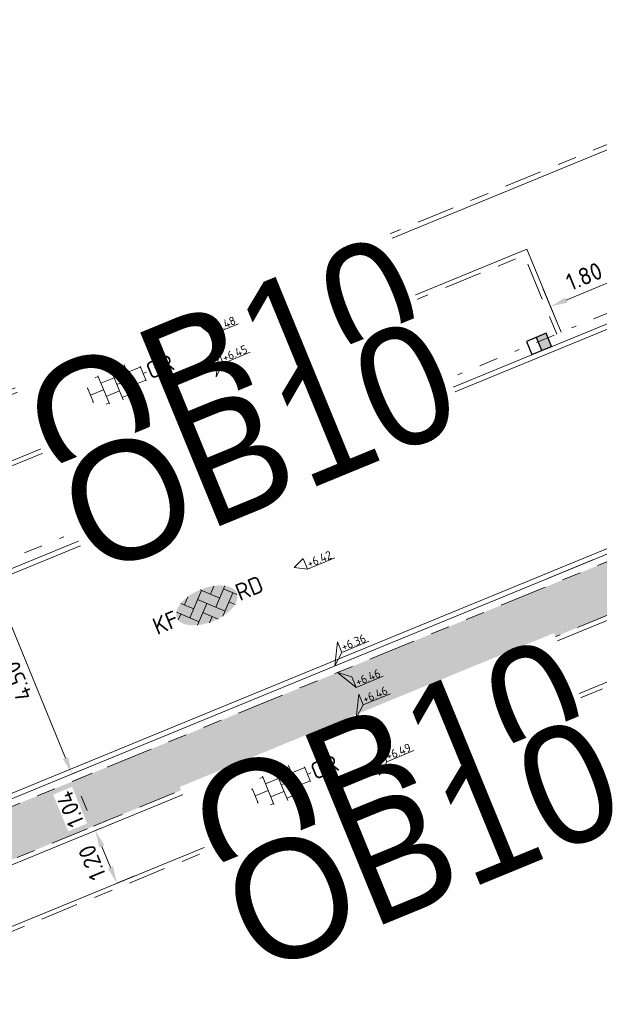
# Model space of a CAD drawing. Header units: metres. Extents: x 155090 to 155676, y 461362 to 461889.
# Tile 18 of 99: x 155127 to 155139, y 461651 to 461671. Entities that reach past the tile are written whole.
import ezdxf
from ezdxf.enums import TextEntityAlignment as Align

# ---------------------------------------------------------------- set-up
doc = ezdxf.new("R2018")
doc.units = ezdxf.units.M
for name, pattern in [('VH-GELEIDEBAND', [6, 2, -2, 0, -2]), ('VH-OPSLUITBAND-SO', [10, 4, -2, 2, -2]), ('VH-TROTTOIRBAND_130-150', [15, 5, -2, 2, -2, 2, -2])]:
    doc.linetypes.add(name, pattern=pattern)
doc.layers.get('0').update_dxf_attribs({"lineweight": 18})
doc.layers.get('Defpoints').update_dxf_attribs({"lineweight": 18})
for name, color, linetype, lineweight in [('B-WE-VH-VERHARDING_HALFVERHARDING_GRASBETONSTEEN-S-200', 130, 'Continuous', 18), ('N-WE-VH-KANTOPSLUITING-T18', 10, 'Continuous', 18), ('N-WE-VH-KANTOPSLUITING_GELEIDEBAND_50 200-G', 20, 'VH-GELEIDEBAND', 18), ('N-WE-VH-KANTOPSLUITING_OPSLUITBAND_100X200-G', 150, 'VH-OPSLUITBAND-SO', 18), ('N-WE-VH-KANTOPSLUITING_TROTTOIRBAND_130 150X250-G', 210, 'VH-TROTTOIRBAND_130-150', 18), ('N-WE-VH-KANTOPSLUITING_VOORKANT_BAND-G', 50, 'Continuous', 18), ('N-WE-VH-KANTVERHARDING_STREKLAAG-G', 60, 'Continuous', 18), ('N-WE-VH-VERHARDING_SBS-KF-KLEUR-KV-S', 7, 'Continuous', 18), ('N-WE-VH-VERHARDING_TEGEL-KLEUR-DUN-S', 7, 'Continuous', 18), ('X-XX-AL-HOOGTELABEL-S', 7, 'Continuous', 18), ('X-XX-AL-M', 7, 'Continuous', 18)]:
    doc.layers.add(name, color=color, linetype=linetype, lineweight=lineweight)
doc.layers.add('N-WE-GR-Groen-A-200', color=7, linetype='Continuous', lineweight=18, true_color=0x52a500)
doc.layers.add('N-WE-RI-HWA_KOLK-S-200', color=150, linetype='Continuous', lineweight=25, true_color=0x007fff)
doc.styles.add('NLCS-ISO', font='NLCS-ISO.ttf')
doc.styles.add('NLCS-ISO-M200-T18', font='NLCS-ISO.ttf', dxfattribs={"height": 0.36})
doc.dimstyles.new('NLCS-M200-T18-PIJL_L2_H1', dxfattribs={"dimscale": 0.2, "dimtxt": 2.5, "dimasz": 1.8, "dimexe": 2, "dimexo": 2, "dimgap": 0.7, "dimtad": 1, "dimzin": 0, "dimdsep": 46, "dimtxsty": 'NLCS-ISO-M200-T18', "dimcen": 0, "dimdle": 2, "dimclrd": 256, "dimclre": 256, "dimclrt": 10, "dimadec": 1, "dimazin": 0, "dimtfac": 1, "dimtdec": 3, "dimtofl": 0, "dimtmove": 0, "dimatfit": 3, "dimfxl": 2, "dimfxlon": 1, "dimtfillclr": 256, "dimtolj": 1, "dimtzin": 0, "dimlwd": -1, "dimlwe": -1, "dimarcsym": 0})
doc.dimstyles.new('NLCS-M200-T18-PIJL_L2_H2', dxfattribs={"dimscale": 0.2, "dimtxt": 0.36, "dimasz": 1.8, "dimexe": 2, "dimexo": 2, "dimgap": 0.7, "dimtad": 1, "dimzin": 0, "dimdsep": 46, "dimtxsty": 'NLCS-ISO-M200-T18', "dimcen": 0, "dimdle": 2, "dimclrd": 256, "dimclre": 256, "dimclrt": 10, "dimazin": 0, "dimtfac": 1, "dimtofl": 0, "dimtmove": 0, "dimatfit": 3, "dimfxl": 2, "dimfxlon": 1, "dimtfill": 1, "dimtfillclr": 256, "dimtolj": 1, "dimtzin": 0, "dimlwd": -1, "dimlwe": -1, "dimarcsym": 0})

# ---------------------------------------------------------------- blocks, each defined once
blk = doc.blocks.new('*U32')
h = blk.add_hatch(color=254)
h.dxf.hatch_style = 1
edge = h.paths.add_edge_path()
edge.add_ellipse((-0.07, -0.2), major_axis=(-3.43, 0), ratio=0.525143, start_angle=0, end_angle=360)
at = {"lineweight": 9}
for p, q in [((-2.23, -0.74), (0, 1.48)), ((-2.23, 0.74), (-1.57, 1.4)), ((-0.1, 1.58), (1.48, 0)), ((0.74, 0.74), (1.4, 1.4)), ((-3.44, -0.47), (-2.97, 0)), ((-3.31, 0.34), (-1.48, -1.48)), ((-2.52, 1.03), (-1.48, 0)), ((-1.77, -1.77), (0, 0)), ((-0.74, 0.74), (1.48, -1.48)), ((0.74, -0.74), (2.46, 0.98)), ((1.06, -1.91), (2.97, 0)), ((2.23, 0.74), (3.31, -0.34)), ((-0.74, -0.74), (0.5, -1.99)), ((2.23, -0.74), (2.72, -1.24)), ((-0.52, -2), (0, -1.48))]:
    blk.add_line(p, q, dxfattribs=at)
at = {"style": 'NLCS-ISO'}
blk.add_attdef('FORMAAT', text='', height=1.8, dxfattribs=at).set_placement((-3.47, -0.22), align=Align.MIDDLE_RIGHT)
blk.add_attdef('KLEUR', text='', height=1.8, dxfattribs=at).set_placement((3.32, -0.22), align=Align.MIDDLE_LEFT)
blk = doc.blocks.new('*U46')
at = {"lineweight": 9}
for p, q in [((-1.84, 1.5), (-1.5, 1.5)), ((-1.5, -1.6), (-1.5, 1.6)), ((0, -1.78), (0, 1.78)), ((0, 1.5), (1.5, 1.5)), ((1.5, -1.6), (1.5, 1.6)), ((-3.08, 0.75), (-3, 0.75)), ((-3, -0.83), (-3, 0.83)), ((-3, 0), (-1.5, 0)), ((-1.5, 0.75), (0, 0.75)), ((0, 0), (1.5, 0)), ((1.5, 0.75), (3, 0.75)), ((3, -0.83), (3, 0.83)), ((3, 0), (3.39, 0)), ((-3.08, -0.75), (-3, -0.75)), ((-1.5, -0.75), (0, -0.75)), ((1.5, -0.75), (3, -0.75)), ((-1.84, -1.5), (-1.5, -1.5)), ((0, -1.5), (1.5, -1.5))]:
    blk.add_line(p, q, dxfattribs=at)
at = {"style": 'NLCS-ISO'}
blk.add_attdef('FORMAAT', text='', height=1.8, dxfattribs=at).set_placement((-3.18, 0), align=Align.MIDDLE_RIGHT)
blk.add_attdef('KLEUR', text='', height=1.8, dxfattribs=at).set_placement((3.49, 0), align=Align.MIDDLE_LEFT)
blk = doc.blocks.new('*U51')
at = {"lineweight": 30, "flags": 106}
blk.add_attdef('OB', text='', height=0.36, dxfattribs=at).set_placement((0, 0.1), align=Align.BOTTOM_CENTER)
blk = doc.blocks.new('*U334')
at = {"lineweight": 18}
for p, q in [((2.46, -2.01), (0, 0)), ((0, 0), (2.46, -4.41)), ((2.46, -4.41), (2.46, -2.01)), ((8.66, -4.41), (2.46, -4.41))]:
    blk.add_line(p, q, dxfattribs=at)
at = {"lineweight": 18, "style": 'NLCS-ISO'}
blk.add_attdef('...', text='', height=1.8, dxfattribs=at).set_placement((5.56, -4.83), align=Align.BOTTOM_CENTER)
blk = doc.blocks.new('*U342')
at = {"lineweight": 18}
for p, q in [((2.46, 0.99), (0, 0)), ((0, 0), (2.46, -1.41)), ((2.46, -1.41), (2.46, 0.99)), ((8.66, -1.41), (2.46, -1.41))]:
    blk.add_line(p, q, dxfattribs=at)
at = {"lineweight": 18, "style": 'NLCS-ISO'}
blk.add_attdef('...', text='', height=1.8, dxfattribs=at).set_placement((5.56, -1.83), align=Align.BOTTOM_CENTER)
blk = doc.blocks.new('*U15')
at = {"lineweight": 18}
for p, q in [((2.46, 4.47), (0, 0)), ((2.46, 2.07), (2.46, 4.47)), ((0, 0), (2.46, 2.07)), ((8.66, 2.07), (2.46, 2.07))]:
    blk.add_line(p, q, dxfattribs=at)
at = {"lineweight": 18, "style": 'NLCS-ISO'}
blk.add_attdef('...', text='', height=1.8, dxfattribs=at).set_placement((5.56, 1.65), align=Align.BOTTOM_CENTER)
blk = doc.blocks.new('SVH-GRASBETONSTEEN_02_KL-SO')
for p, q in [((-2.19, 1.29), (-2.16, 1.32)), ((-1.84, 0.93), (-2.19, 1.29)), ((-1.84, 0.93), (-1.48, 1.29)), ((-1.48, 1.29), (-1.69, 1.5)), ((-0.77, 1.29), (-0.41, 1.65)), ((-0.41, 0.93), (-0.77, 1.29)), ((-0.06, 1.29), (-0.41, 1.65)), ((-0.41, 0.93), (-0.06, 1.29)), ((0.3, 1.65), (0.22, 1.72)), ((0.3, 1.65), (0.36, 1.71)), ((0.65, 1.29), (0.99, 1.63)), ((1.01, 0.93), (0.65, 1.29)), ((1.01, 0.93), (1.36, 1.29)), ((1.36, 1.29), (1.04, 1.62)), ((2.43, 0.93), (2.13, 1.24)), ((-2.9, -0.13), (-3.26, 0.22)), ((-2.9, 0.58), (-2.55, 0.93)), ((-2.55, 0.22), (-2.9, 0.58)), ((-2.19, 0.58), (-2.55, 0.93)), ((-2.55, 0.22), (-2.19, 0.58)), ((-2.19, -0.13), (-1.84, 0.22)), ((-1.48, -0.13), (-1.84, 0.22)), ((-1.48, 0.58), (-1.13, 0.93)), ((-1.13, 0.22), (-1.48, 0.58)), ((-0.77, 0.58), (-1.13, 0.93)), ((-1.13, 0.22), (-0.77, 0.58)), ((-0.77, -0.13), (-0.41, 0.22)), ((-0.06, -0.13), (-0.41, 0.22)), ((-0.06, 0.58), (0.3, 0.93)), ((0.3, 0.22), (-0.06, 0.58)), ((0.65, 0.58), (0.3, 0.93)), ((0.3, 0.22), (0.65, 0.58)), ((0.65, -0.13), (1.01, 0.22)), ((1.36, -0.13), (1.01, 0.22)), ((1.36, 0.58), (1.72, 0.93)), ((1.72, 0.22), (1.36, 0.58)), ((2.08, 0.58), (1.72, 0.93)), ((1.72, 0.22), (2.08, 0.58)), ((2.08, -0.13), (2.43, 0.22)), ((2.43, 0.93), (2.5, 1)), ((2.79, -0.13), (2.43, 0.22)), ((2.79, 0.58), (2.85, 0.65)), ((3.02, 0.35), (2.79, 0.58)), ((-3.18, -0.41), (-2.9, -0.13)), ((-2.87, -0.81), (-2.55, -0.49)), ((-2.19, -0.84), (-2.55, -0.49)), ((-2.47, -1.12), (-2.19, -0.84)), ((-1.84, -0.49), (-2.19, -0.13)), ((-1.84, -0.49), (-1.48, -0.13)), ((-1.48, -0.84), (-1.13, -0.49)), ((-1.13, -1.2), (-1.48, -0.84)), ((-0.77, -0.84), (-1.13, -0.49)), ((-1.13, -1.2), (-0.77, -0.84)), ((-0.41, -0.49), (-0.77, -0.13)), ((-0.41, -0.49), (-0.06, -0.13)), ((-0.06, -0.84), (0.3, -0.49)), ((0.3, -1.2), (-0.06, -0.84)), ((0.65, -0.84), (0.3, -0.49)), ((0.3, -1.2), (0.65, -0.84)), ((1.01, -0.49), (0.65, -0.13)), ((1.01, -0.49), (1.36, -0.13)), ((1.36, -0.84), (1.72, -0.49)), ((1.72, -1.2), (1.36, -0.84)), ((2.08, -0.84), (1.72, -0.49)), ((1.72, -1.2), (2.08, -0.84)), ((2.43, -0.49), (2.08, -0.13)), ((2.43, -0.49), (2.79, -0.13)), ((-1.99, -1.36), (-1.84, -1.2)), ((-1.53, -1.51), (-1.84, -1.2)), ((-0.77, -1.56), (-0.41, -1.2)), ((-0.66, -1.66), (-0.77, -1.56)), ((-0.06, -1.56), (-0.41, -1.2)), ((-0.19, -1.69), (-0.06, -1.56)), ((0.65, -1.56), (1.01, -1.2)), ((0.73, -1.63), (0.65, -1.56)), ((1.32, -1.51), (1.01, -1.2))]:
    blk.add_line(p, q)
at = {"style": 'NLCS-ISO'}
blk.add_attdef('FORMAAT', text='', height=1.8, dxfattribs=at).set_placement((-4.31, -0.13), align=Align.MIDDLE_RIGHT)
blk.add_attdef('KLEUR', text='', height=1.8, dxfattribs=at).set_placement((4.19, -0.13), align=Align.MIDDLE_LEFT)
at = {"style": 'NLCS-ISO', "flags": 1}
blk.add_attdef('FUNCTIE', text='', height=1.8, dxfattribs=at).set_placement((-0.06, -2.88), align=Align.TOP_CENTER)
blk = doc.blocks.new('*D336')
at = {"layer": 'Defpoints', "color": 0, "transparency": 16777216}
for p in [(155128.78, 461654.273), (155128.78, 461654.273), (155129.236, 461653.164)]:
    blk.add_point(p, dxfattribs=at)
at = {"layer": 'X-XX-AL-M', "transparency": 16777216}
for p, q in [((155128.78, 461654.273), (155129.15, 461654.425)), ((155129.099, 461653.497), (155128.917, 461653.94)), ((155129.236, 461653.164), (155129.606, 461653.316))]:
    blk.add_line(p, q, dxfattribs=at)
for points in [[(155128.862, 461653.918), (155128.973, 461653.963), (155128.78, 461654.273)], [(155129.044, 461653.474), (155129.155, 461653.52), (155129.236, 461653.164)]]:
    blk.add_solid(points, dxfattribs=at)
at = {"layer": 'X-XX-AL-M', "color": 10, "transparency": 16777216, "insert": (155128.712, 461653.597), "char_height": 0.36, "attachment_point": 5, "rotation": 112.3353, "style": 'NLCS-ISO-M200-T18', "bg_fill": 3, "box_fill_scale": 1.1, "bg_fill_color": 256, "bg_fill_true_color": 13158600, "bg_fill_transparency": 0}
blk.add_mtext('\\A1;1.20', dxfattribs=at)
blk = doc.blocks.new('*D337')
at = {"layer": 'X-XX-AL-M', "transparency": 16777216}
for p, q in [((155128.346, 461655.331), (155128.716, 461655.483)), ((155128.606, 461654.699), (155128.483, 461654.998)), ((155128.742, 461654.366), (155129.112, 461654.518))]:
    blk.add_line(p, q, dxfattribs=at)
for points in [[(155128.427, 461654.975), (155128.538, 461655.021), (155128.346, 461655.331)], [(155128.55, 461654.676), (155128.661, 461654.722), (155128.742, 461654.366)]]:
    blk.add_solid(points, dxfattribs=at)
at = {"layer": 'X-XX-AL-M', "color": 10, "transparency": 16777216, "insert": (155128.248, 461654.727), "char_height": 0.36, "attachment_point": 5, "rotation": 112.3353, "style": 'NLCS-ISO-M200-T18', "bg_fill": 3, "box_fill_scale": 1.1, "bg_fill_color": 256, "bg_fill_true_color": 13158600, "bg_fill_transparency": 0}
blk.add_mtext('\\A1;1.04', dxfattribs=at)
at = {"layer": 'Defpoints', "color": 0, "transparency": 16777216}
for p in [(155128.346, 461655.331), (155128.346, 461655.331), (155128.742, 461654.366)]:
    blk.add_point(p, dxfattribs=at)
blk = doc.blocks.new('*D338')
at = {"layer": 'Defpoints', "color": 0, "transparency": 16777216}
for p in [(155126.579, 461659.632), (155126.579, 461659.632), (155128.289, 461655.47)]:
    blk.add_point(p, dxfattribs=at)
at = {"layer": 'X-XX-AL-M', "transparency": 16777216}
for p, q in [((155126.579, 461659.632), (155126.949, 461659.784)), ((155128.152, 461655.803), (155126.715, 461659.299)), ((155128.289, 461655.47), (155128.659, 461655.622))]:
    blk.add_line(p, q, dxfattribs=at)
for points in [[(155126.66, 461659.276), (155126.771, 461659.322), (155126.579, 461659.632)], [(155128.096, 461655.78), (155128.207, 461655.826), (155128.289, 461655.47)]]:
    blk.add_solid(points, dxfattribs=at)
at = {"layer": 'X-XX-AL-M', "color": 10, "transparency": 16777216, "insert": (155127.138, 461657.429), "char_height": 0.36, "attachment_point": 5, "rotation": 112.3353, "style": 'NLCS-ISO-M200-T18', "bg_fill": 3, "box_fill_scale": 1.1, "bg_fill_color": 256, "bg_fill_true_color": 13158600, "bg_fill_transparency": 0}
blk.add_mtext('\\A1;4.50', dxfattribs=at)
blk = doc.blocks.new('*U341')
at = {"lineweight": 18}
for p, q in [((2.46, -2.01), (0, 0)), ((0, 0), (2.46, -4.41)), ((2.46, -4.41), (2.46, -2.01)), ((8.66, -4.41), (2.46, -4.41))]:
    blk.add_line(p, q, dxfattribs=at)
at = {"lineweight": 18, "style": 'NLCS-ISO'}
blk.add_attdef('...', text='', height=1.8, dxfattribs=at).set_placement((5.56, -4.83), align=Align.BOTTOM_CENTER)
blk = doc.blocks.new('*D350')
at = {"layer": 'Defpoints', "color": 0, "transparency": 16777216}
for p in [(155139.563, 461667.237), (155137.898, 461666.553), (155140.061, 461666.024)]:
    blk.add_point(p, dxfattribs=at)
at = {"layer": 'X-XX-AL-M', "transparency": 16777216}
for p, q in [((155139.909, 461666.394), (155140.213, 461665.654)), ((155138.729, 461665.476), (155139.728, 461665.887)), ((155138.244, 461665.71), (155138.548, 461664.97))]:
    blk.add_line(p, q, dxfattribs=at)
for points in [[(155139.705, 461665.942), (155139.751, 461665.831), (155140.061, 461666.024)], [(155138.707, 461665.532), (155138.752, 461665.421), (155138.396, 461665.34)]]:
    blk.add_solid(points, dxfattribs=at)
at = {"layer": 'X-XX-AL-M', "color": 10, "transparency": 16777216, "insert": (155139.107, 461665.978), "char_height": 0.36, "attachment_point": 5, "rotation": 22.3353, "style": 'NLCS-ISO-M200-T18', "bg_fill": 3, "box_fill_scale": 1.1, "bg_fill_color": 256, "bg_fill_true_color": 13158600, "bg_fill_transparency": 0}
blk.add_mtext('\\A1;1.80', dxfattribs=at)
blk = doc.blocks.new('SRI-KOLK_RWS-SO')
h = blk.add_hatch(color=256)
h.dxf.hatch_style = 1
h.paths.add_polyline_path([(0, 0), (1.125, 0), (1.125, 1.5), (0, 1.5)])
blk.add_line((0, 0), (0, 1.5))
blk.add_lwpolyline([(-1.125, 0), (1.125, 0), (1.125, 1.5), (-1.125, 1.5)], close=True)

msp = doc.modelspace()

# ---------------------------------------------------------------- hatches: boundary and pattern name
at = {"layer": 'N-WE-GR-Groen-A-200', "true_color": 0x7fff00, "transparency": 33554585}
h = msp.add_hatch(color=70, dxfattribs=at)
h.dxf.hatch_style = 1
h.paths.add_polyline_path([(155142.46, 461661.13), (155141.732, 461660.831), (155141.72, 461660.825), (155120.615, 461652.155), (155119.856, 461651.897), (155119.208, 461651.63), (155119.622, 461650.623), (155142.859, 461660.159)])

# ---------------------------------------------------------------- linework, layer by layer
at = {"layer": 'N-WE-VH-KANTOPSLUITING_GELEIDEBAND_50 200-G', "ltscale": 0.2, "flags": 128}
msp.add_lwpolyline([(155118.864, 461656.679), (155164.982, 461675.626)], dxfattribs=at)
at = {"layer": 'N-WE-VH-KANTOPSLUITING_OPSLUITBAND_100X200-G', "ltscale": 0.2, "flags": 128}
for points in [[(155109.978, 461660.844, 0.356963), (155115.914, 461659.034), (155172.292, 461682.197), (155191.904, 461690.337, 0.453833), (155194.694, 461698.609), (155187.139, 461711.601)], [(155121.346, 461643.649, -0.36419), (155125.467, 461651.509), (155167.272, 461668.664, -0.381081), (155175.934, 461665.612)]]:
    msp.add_lwpolyline(points, format="xyb", dxfattribs=at)
for points in [[(155118.178, 461656.397), (155117.494, 461658.062), (155137.843, 461666.423), (155138.527, 461664.758)], [(155119.208, 461651.63), (155119.622, 461650.623), (155142.859, 461660.159), (155142.46, 461661.13)]]:
    msp.add_lwpolyline(points, dxfattribs=at)
at = {"layer": 'N-WE-VH-KANTOPSLUITING_TROTTOIRBAND_130 150X250-G', "ltscale": 0.2, "flags": 128}
msp.add_lwpolyline([(155120.708, 461652.193), (155142.552, 461661.168)], dxfattribs=at)
at = {"layer": 'N-WE-VH-KANTOPSLUITING_VOORKANT_BAND-G', "ltscale": 0.2, "flags": 128}
for points in [[(155106.594, 461658.583), (155107.635, 461657.034, 0.356193), (155114.895, 461654.832), (155185.023, 461683.644, 0.036676), (155190.266, 461686.262), (155195.375, 461689.3, 0.411368), (155197.495, 461697.474), (155188.738, 461712.531)], [(155109.895, 461660.789, 0.356963), (155115.952, 461658.942), (155172.33, 461682.105), (155191.942, 461690.244, 0.453833), (155194.781, 461698.66), (155187.226, 461711.651)], [(155217.953, 461578.608), (155220.502, 461573.21), (155222.089, 461573.96, 0.43268), (155224.333, 461580.895), (155188.617, 461645.679), (155175.246, 461669.968, 0.381374), (155168.965, 461672.182), (155139.537, 461660.091), (155121.572, 461652.71)], [(155121.256, 461643.592, -0.365652), (155125.429, 461651.601), (155167.234, 461668.757, -0.381081), (155176.022, 461665.661)]]:
    msp.add_lwpolyline(points, format="xyb", dxfattribs=at)
for points in [[(155118.085, 461656.359), (155117.363, 461658.116), (155137.898, 461666.553), (155138.62, 461664.796)], [(155119.117, 461651.59), (155119.568, 461650.493), (155142.99, 461660.105), (155142.552, 461661.168)], [(155138.368, 461659.611), (155139.293, 461659.991)]]:
    msp.add_lwpolyline(points, dxfattribs=at)
at = {"layer": 'N-WE-VH-KANTVERHARDING_STREKLAAG-G', "ltscale": 0.2, "flags": 128}
for points in [[(155118.98, 461656.397), (155164.635, 461675.154)], [(155166.265, 461671.186), (155139.497, 461660.188), (155120.611, 461652.429)]]:
    msp.add_lwpolyline(points, dxfattribs=at)

# ---------------------------------------------------------------- block references
at = {"layer": 'B-WE-VH-VERHARDING_HALFVERHARDING_GRASBETONSTEEN-S-200', "xscale": 0.2, "yscale": 0.2, "zscale": 0.2, "rotation": 22.34}
msp.add_blockref('SVH-GRASBETONSTEEN_02_KL-SO', (155129.861, 461662.17), dxfattribs=at).add_auto_attribs({'KLEUR': 'GR'})
at = {"layer": 'N-WE-RI-HWA_KOLK-S-200', "xscale": 0.2, "yscale": 0.2, "zscale": 0.2, "rotation": 22.3352752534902}
msp.add_blockref('SRI-KOLK_RWS-SO', (155138.213, 461664.412), dxfattribs=at)
at = {"layer": 'N-WE-VH-KANTOPSLUITING-T18'}
ref = msp.add_blockref('*U51', (155127.099, 461663.63), dxfattribs=dict(at, xscale=0.7500000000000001, yscale=0.7500000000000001, zscale=0.7500000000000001, rotation=22.33527525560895))
lines = msp.add_mtext('OB10', dxfattribs={"layer": '0', "insert": (155127.07, 461663.699), "char_height": 2.5, "attachment_point": 1, "rotation": 22.3353, "bg_fill": 3, "box_fill_scale": 1, "bg_fill_color": 256, "bg_fill_transparency": 0})
ref.add_attrib('OB', '', (155127.07, 461663.699), dxfattribs={"flags": 38}).embed_mtext(lines)
ref = msp.add_blockref('*U51', (155130.593, 461655.125), dxfattribs=dict(at, xscale=0.7499999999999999, yscale=0.7499999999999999, zscale=0.7499999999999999, rotation=22.33527525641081))
lines = msp.add_mtext('OB10', dxfattribs={"layer": '0', "insert": (155130.564, 461655.195), "char_height": 2.5, "attachment_point": 1, "rotation": 22.3353, "bg_fill": 3, "box_fill_scale": 1, "bg_fill_color": 256, "bg_fill_transparency": 0})
ref.add_attrib('OB', '', (155130.564, 461655.195), dxfattribs={"flags": 30}).embed_mtext(lines)
ref = msp.add_blockref('*U51', (155131.284, 461653.442), dxfattribs=dict(at, xscale=0.7500000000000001, yscale=0.7500000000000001, zscale=0.7500000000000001, rotation=22.31172164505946))
lines = msp.add_mtext('OB10', dxfattribs={"layer": '0', "insert": (155131.255, 461653.511), "char_height": 2.5, "attachment_point": 1, "rotation": 22.3117, "bg_fill": 3, "box_fill_scale": 1, "bg_fill_color": 256, "bg_fill_transparency": 0})
ref.add_attrib('OB', '', (155131.255, 461653.511), dxfattribs={"flags": 12}).embed_mtext(lines)
at = {"layer": 'N-WE-VH-VERHARDING_SBS-KF-KLEUR-KV-S', "xscale": 0.2, "yscale": 0.2, "zscale": 0.2, "rotation": 22.34}
msp.add_blockref('*U32', (155131.134, 461659.071), dxfattribs=at).add_auto_attribs({'FORMAAT': 'KF', 'KLEUR': 'RD'})
at = {"layer": 'N-WE-VH-VERHARDING_TEGEL-KLEUR-DUN-S'}
ref = msp.add_blockref('*U46', (155129.233, 461663.696), dxfattribs=dict(at, xscale=0.2000000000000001, yscale=0.2000000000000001, zscale=0.2000000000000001, rotation=22.33527524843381))
ref.add_attrib('KLEUR', 'GR', dxfattribs={"layer": '0', "height": 0.36, "rotation": 22.3353, "style": 'NLCS-ISO'}).set_placement((155129.88, 461663.962), align=Align.MIDDLE_LEFT)
ref = msp.add_blockref('*U46', (155132.709, 461655.237), dxfattribs=dict(at, xscale=0.2000000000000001, yscale=0.2000000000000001, zscale=0.2000000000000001, rotation=22.33527524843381))
ref.add_attrib('KLEUR', 'GR', dxfattribs={"layer": '0', "height": 0.36, "rotation": 22.3353, "style": 'NLCS-ISO'}).set_placement((155133.356, 461655.503), align=Align.MIDDLE_LEFT)
at = {"layer": 'X-XX-AL-HOOGTELABEL-S', "xscale": 0.1, "yscale": 0.1, "zscale": 0.1, "rotation": 22.33527525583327}
for name, p, values in [('*U334', (155130.836, 461665.057), {'...': '+6.48'}), ('*U15', (155131.33, 461663.855), {'...': '+6.45'}), ('*U15', (155132.053, 461662.097), {'...': '+6.41'}), ('*U341', (155132.129, 461661.912), {'...': '+6.36'}), ('*U342', (155132.984, 461659.831), {'...': '+6.42'}), ('*U15', (155133.839, 461657.75), {'...': '+6.36'}), ('*U341', (155133.896, 461657.611), {'...': '+6.46'}), ('*U15', (155134.293, 461656.644), {'...': '+6.46'}), ('*U15', (155134.787, 461655.442), {'...': '+6.49'})]:
    msp.add_blockref(name, p, dxfattribs=at).add_auto_attribs(values)

# ---------------------------------------------------------------- next in the draw order: dimensions: what is measured, and where the dimension line sits
at = {"layer": 'X-XX-AL-M'}
for p1, p2, distance, dimstyle, picture, middle in [((155137.898, 461666.553), (155139.563, 461667.237), -1.312, 'NLCS-M200-T18-PIJL_L2_H1', '*D350', (155139.107, 461665.978)), ((155129.236, 461653.164), (155128.78, 461654.273), 0, 'NLCS-M200-T18-PIJL_L2_H2', '*D336', (155128.712, 461653.597))]:
    dim = msp.add_aligned_dim(p1=p1, p2=p2, distance=distance, dimstyle=dimstyle, override={"dimtxsty": 'NLCS-ISO-M200-T18', "dimtfill": 1}, dxfattribs=at)
    dim.commit()
    dim.dimension.update_dxf_attribs({"geometry": picture, "text_midpoint": middle})

# ---------------------------------------------------------------- next in the draw order: dimensions: what is measured, and where the dimension line sits
dim = msp.add_linear_dim(base=(155128.346, 461655.331), p1=(155128.742, 461654.366), p2=(155128.346, 461655.331), angle=292.3353, dimstyle='NLCS-M200-T18-PIJL_L2_H2', override={"dimtxsty": 'NLCS-ISO-M200-T18', "dimtmove": 1, "dimtfill": 1}, dxfattribs=at)
dim.commit()
dim.dimension.update_dxf_attribs({"geometry": '*D337', "text_midpoint": (155128.248, 461654.727)})

# ---------------------------------------------------------------- next in the draw order: dimensions: what is measured, and where the dimension line sits
dim = msp.add_linear_dim(base=(155126.579, 461659.632), p1=(155128.289, 461655.47), p2=(155126.579, 461659.632), angle=292.3353, dimstyle='NLCS-M200-T18-PIJL_L2_H2', override={"dimtxsty": 'NLCS-ISO-M200-T18', "dimtmove": 1, "dimtfill": 1}, dxfattribs=at)
dim.commit()
dim.dimension.update_dxf_attribs({"geometry": '*D338', "text_midpoint": (155127.138, 461657.429)})

# ---------------------------------------------------------------- next in the draw order: block references
at = {"layer": 'N-WE-VH-KANTOPSLUITING-T18'}
ref = msp.add_blockref('*U51', (155127.828, 461661.854), dxfattribs=dict(at, xscale=0.7500000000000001, yscale=0.7500000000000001, zscale=0.7500000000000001, rotation=22.33527525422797))
lines = msp.add_mtext('OB10', dxfattribs={"layer": '0', "insert": (155127.8, 461661.923), "char_height": 2.5, "attachment_point": 1, "rotation": 22.3353, "bg_fill": 3, "box_fill_scale": 1, "bg_fill_color": 256, "bg_fill_transparency": 0})
ref.add_attrib('OB', '', (155127.8, 461661.923), dxfattribs={"flags": 56}).embed_mtext(lines)

doc.saveas('drawing.dxf')
